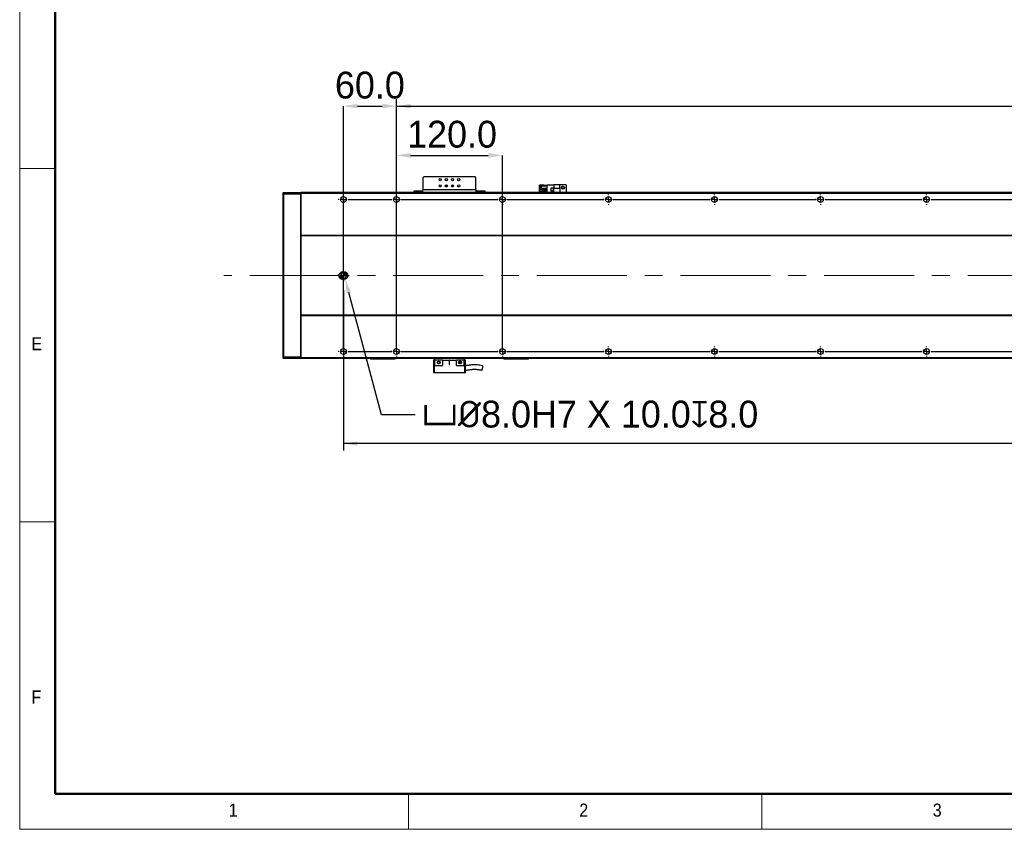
# Model space of a CAD drawing. Header units: millimetres. Extents: x 40 to 3331, y 40 to 2336.
# Tile 1 of 11: x 40 to 1154, y 40 to 957. Entities that reach past the tile are written whole.
import ezdxf

# ---------------------------------------------------------------- set-up
doc = ezdxf.new("R2010")
doc.units = ezdxf.units.MM
doc.header["$LTSCALE"] = 8
doc.header["$PDSIZE"] = -1
doc.linetypes.add('CENTERX2', pattern=[20.32, 12.7, -2.54, 2.54, -2.54])
doc.layers.add('DIMNS', color=7, linetype='Continuous')
doc.styles.add('SLDTEXTSTYLE0', font='Gothic.ttf', dxfattribs={"width": 0.913})
doc.styles.add('SLDTEXTSTYLE7', font='txt')
doc.dimstyles.new('SLDDIMSTYLE0', dxfattribs={"dimtxt": 30.4, "dimasz": 16, "dimexe": 0, "dimexo": 0.0625, "dimgap": 7.6, "dimtad": 2, "dimdec": 1, "dimrnd": 1e-09, "dimzin": 4, "dimdsep": 46, "dimtxsty": 'SLDTEXTSTYLE7', "dimsah": 1, "dimcen": 0.09, "dimadec": 0, "dimazin": 1, "dimtfac": 1, "dimtdec": 1, "dimtmove": 0, "dimatfit": 0, "dimfxl": 0, "dimfrac": 2, "dimtolj": 1, "dimtzin": 12, "dimarcsym": 0})
doc.dimstyles.new('SLDDIMSTYLE1', dxfattribs={"dimtxt": 30.4, "dimasz": 16, "dimexe": 0, "dimexo": 0.0625, "dimgap": 7.6, "dimtad": 2, "dimdec": 1, "dimrnd": 1e-09, "dimzin": 4, "dimdsep": 46, "dimtxsty": 'SLDTEXTSTYLE7', "dimsah": 1, "dimcen": 0.09, "dimadec": 0, "dimazin": 1, "dimtfac": 1, "dimtdec": 1, "dimtofl": 0, "dimtmove": 0, "dimatfit": 3, "dimfxl": 0, "dimfrac": 2, "dimtolj": 1, "dimtzin": 12, "dimarcsym": 0})
doc.dimstyles.new('SLDDIMSTYLE7', dxfattribs={"dimtxt": 30.4, "dimasz": 16, "dimexe": 0, "dimexo": 0.0625, "dimgap": 7.6, "dimtad": 0, "dimtih": 1, "dimtoh": 1, "dimdec": 1, "dimrnd": 1e-09, "dimzin": 4, "dimdsep": 46, "dimtxsty": 'SLDTEXTSTYLE7', "dimsah": 1, "dimcen": 0, "dimadec": 0, "dimazin": 1, "dimtfac": 1, "dimtdec": 1, "dimtofl": 0, "dimtmove": 0, "dimatfit": 3, "dimfxl": 0, "dimfrac": 2, "dimtolj": 1, "dimtzin": 12, "dimarcsym": 0})

# ---------------------------------------------------------------- blocks, each defined once
blk = doc.blocks.new('_D_23')
at = {"layer": 'DIMNS'}
for p, q in [((466.3, 769), (466.3, 866.8)), ((466.3, 858.8), (2386.3, 858.8)), ((2386.3, 769), (2386.3, 866.8))]:
    blk.add_line(p, q, dxfattribs=at)
for points in [[(466.3, 858.8), (482.3, 856.4), (482.3, 861.2)], [(2386.3, 858.8), (2370.3, 861.2), (2370.3, 856.4)]]:
    blk.add_solid(points, dxfattribs=at)
at = {"layer": 'DIMNS', "char_height": 30.4, "attachment_point": 1, "style": 'SLDTEXTSTYLE7'}
for s, insert in [('1920.0', (1162.6, 898.7)), ('=16×120.0(PITCH)', (1281.5, 898.7))]:
    blk.add_mtext(s, dxfattribs=dict(at, insert=insert))
blk = doc.blocks.new('_D_24')
at = {"layer": 'Defpoints', "color": 0}
for p in [(586.3, 803), (466.3, 758.8), (586.3, 581)]:
    blk.add_point(p, dxfattribs=at)
at = {"layer": 'DIMNS', "color": 0, "lineweight": -2}
for p, q in [((466.3, 758.9), (466.3, 803)), ((482.3, 803), (570.3, 803)), ((586.3, 581), (586.3, 803))]:
    blk.add_line(p, q, dxfattribs=at)
at = {"layer": 'DIMNS', "color": 0}
for points in [[(482.3, 805.7), (482.3, 800.4), (466.3, 803)], [(570.3, 805.7), (570.3, 800.4), (586.3, 803)]]:
    blk.add_solid(points, dxfattribs=at)
at = {"layer": 'DIMNS', "color": 0, "insert": (529.3, 842.2), "char_height": 30.4, "attachment_point": 2, "style": 'SLDTEXTSTYLE7'}
blk.add_mtext('\\A1;120.0', dxfattribs=at)
blk = doc.blocks.new('_D_25')
at = {"layer": 'Defpoints', "color": 0}
for p in [(466.3, 858.8), (406.3, 581), (466.3, 581)]:
    blk.add_point(p, dxfattribs=at)
at = {"layer": 'DIMNS', "color": 0, "lineweight": -2}
for p, q in [((406.3, 581), (406.3, 858.8)), ((422.3, 858.8), (450.3, 858.8)), ((466.3, 581), (466.3, 858.8))]:
    blk.add_line(p, q, dxfattribs=at)
at = {"layer": 'DIMNS', "color": 0}
for points in [[(422.3, 861.4), (422.3, 856.1), (406.3, 858.8)], [(450.3, 861.4), (450.3, 856.1), (466.3, 858.8)]]:
    blk.add_solid(points, dxfattribs=at)
at = {"layer": 'DIMNS', "color": 0, "insert": (436.3, 897.8), "char_height": 30.4, "attachment_point": 2, "style": 'SLDTEXTSTYLE7'}
blk.add_mtext('\\A1;60.0', dxfattribs=at)
blk = doc.blocks.new('_D_26')
at = {"layer": 'DIMNS'}
for p, q in [((406.3, 650.3), (406.3, 468.7)), ((2446.3, 656.8), (2446.3, 468.7)), ((2446.3, 476.7), (406.3, 476.7))]:
    blk.add_line(p, q, dxfattribs=at)
for points in [[(406.3, 476.7), (422.3, 474.3), (422.3, 479.1)], [(2446.3, 476.7), (2430.3, 479.1), (2430.3, 474.3)]]:
    blk.add_solid(points, dxfattribs=at)
at = {"layer": 'DIMNS', "insert": (1368.5, 516.6), "char_height": 30.4, "attachment_point": 1, "style": 'SLDTEXTSTYLE7'}
blk.add_mtext('2040.0', dxfattribs=at)
blk = doc.blocks.new('_D_29')
at = {"layer": 'Defpoints', "color": 0}
for p in [(407.3, 667), (408.4, 663.1)]:
    blk.add_point(p, dxfattribs=at)
at = {"layer": 'DIMNS', "color": 0, "lineweight": -2}
for p, q in [((449.4, 509.4), (412.5, 647.6)), ((487.7, 509.4), (449.4, 509.4))]:
    blk.add_line(p, q, dxfattribs=at)
at = {"layer": 'DIMNS', "color": 0}
blk.add_solid([(415.1, 648.3), (409.9, 647), (408.4, 663.1)], dxfattribs=at)
at = {"layer": 'DIMNS', "color": 0, "insert": (495.3, 525.3), "char_height": 30.4, "attachment_point": 1, "style": 'SLDTEXTSTYLE7'}
blk.add_mtext('\\A1;{\\fGDT|b0|i0|c134|p2;v\\fISOCPEUR|b0|i0|c134|p34;%%C}8.0H7 X 10.0{\\fGDT|b0|i0|c134|p2;x}8.0', dxfattribs=at)
blk = doc.blocks.new('SW_CENTERMARKSYMBOL_8')
at = {"layer": 'DIMNS', "color": 0}
for p, q in [((-65.08, 0), (-65.84, 0)), ((-60, 0), (-62.54, 0)), ((-60, 5.08), (-60, 5.84)), ((-60, 0), (-60, 2.54)), ((-60, 0), (-60, -2.54)), ((-60, 0), (-57.46, 0)), ((-54.92, 0), (-5.08, 0)), ((0, 0), (-2.54, 0)), ((0, 5.08), (0, 5.84)), ((0, 0), (0, 2.54)), ((0, 0), (0, -2.54)), ((0, 0), (2.54, 0)), ((5.08, 0), (114.92, 0)), ((120, 5.08), (120, 5.84)), ((120, 0), (120, 2.54)), ((120, 0), (120, 2.54)), ((240, 5.08), (240, 5.84)), ((240, 0), (240, 2.54)), ((240, 0), (240, 2.54)), ((240, 0), (240, 2.54)), ((360, 5.08), (360, 5.84)), ((360, 0), (360, 2.54)), ((360, 0), (360, 2.54)), ((360, 0), (360, 2.54)), ((360, 0), (360, 2.54)), ((480, 5.08), (480, 5.84)), ((480, 0), (480, 2.54)), ((480, 0), (480, 2.54)), ((480, 0), (480, 2.54)), ((480, 0), (480, 2.54)), ((480, 0), (480, 2.54)), ((600, 5.08), (600, 5.84)), ((600, 0), (600, 2.54)), ((600, 0), (600, 2.54)), ((600, 0), (600, 2.54)), ((600, 0), (600, 2.54)), ((600, 0), (600, 2.54)), ((600, 0), (600, 2.54)), ((114.92, 0), (114.16, 0)), ((120, 0), (117.46, 0)), ((120, 0), (117.46, 0)), ((120, 0), (120, -2.54)), ((120, 0), (122.54, 0)), ((120, 0), (120, -2.54)), ((120, 0), (122.54, 0)), ((120, -5.08), (120, -5.84)), ((125.08, 0), (125.84, 0)), ((125.08, 0), (234.92, 0)), ((234.92, 0), (234.16, 0)), ((240, 0), (237.46, 0)), ((240, 0), (237.46, 0)), ((240, 0), (237.46, 0)), ((240, 0), (240, -2.54)), ((240, 0), (242.54, 0)), ((240, 0), (240, -2.54)), ((240, 0), (242.54, 0)), ((240, 0), (240, -2.54)), ((240, 0), (242.54, 0)), ((240, -5.08), (240, -5.84)), ((245.08, 0), (245.84, 0)), ((245.08, 0), (354.92, 0)), ((354.92, 0), (354.16, 0)), ((360, 0), (357.46, 0)), ((360, 0), (357.46, 0)), ((360, 0), (357.46, 0)), ((360, 0), (357.46, 0)), ((360, 0), (360, -2.54)), ((360, 0), (362.54, 0)), ((360, 0), (360, -2.54)), ((360, 0), (362.54, 0)), ((360, 0), (360, -2.54)), ((360, 0), (362.54, 0)), ((360, 0), (360, -2.54)), ((360, 0), (362.54, 0)), ((360, -5.08), (360, -5.84)), ((365.08, 0), (365.84, 0)), ((365.08, 0), (474.92, 0)), ((474.92, 0), (474.16, 0)), ((480, 0), (477.46, 0)), ((480, 0), (477.46, 0)), ((480, 0), (477.46, 0)), ((480, 0), (477.46, 0)), ((480, 0), (477.46, 0)), ((480, 0), (480, -2.54)), ((480, 0), (482.54, 0)), ((480, 0), (480, -2.54)), ((480, 0), (482.54, 0)), ((480, 0), (480, -2.54)), ((480, 0), (482.54, 0)), ((480, 0), (480, -2.54)), ((480, 0), (482.54, 0)), ((480, 0), (480, -2.54)), ((480, 0), (482.54, 0)), ((480, -5.08), (480, -5.84)), ((485.08, 0), (485.84, 0)), ((485.08, 0), (594.92, 0)), ((594.92, 0), (594.16, 0)), ((600, 0), (597.46, 0)), ((600, 0), (597.46, 0)), ((600, 0), (597.46, 0)), ((600, 0), (597.46, 0)), ((600, 0), (597.46, 0)), ((600, 0), (597.46, 0)), ((600, 0), (600, -2.54)), ((600, 0), (602.54, 0)), ((600, 0), (600, -2.54)), ((600, 0), (602.54, 0)), ((600, 0), (600, -2.54)), ((600, 0), (602.54, 0)), ((600, 0), (600, -2.54)), ((600, 0), (602.54, 0)), ((600, 0), (600, -2.54)), ((600, 0), (602.54, 0)), ((600, 0), (600, -2.54)), ((600, 0), (602.54, 0)), ((600, -5.08), (600, -5.84)), ((605.08, 0), (605.84, 0)), ((605.08, 0), (714.92, 0)), ((-65.08, -172), (-65.84, -172)), ((-60, -172), (-62.54, -172)), ((-60, -172), (-60, -169.46)), ((-60, -172), (-60, -174.54)), ((-60, -172), (-57.46, -172)), ((-60, -177.08), (-60, -177.84)), ((-54.92, -172), (-5.08, -172)), ((0, -172), (-2.54, -172)), ((0, -172), (0, -169.46)), ((0, -172), (0, -174.54)), ((0, -172), (2.54, -172)), ((0, -177.08), (0, -177.84)), ((5.08, -172), (5.84, -172))]:
    blk.add_line(p, q, dxfattribs=at)
blk = doc.blocks.new('SW_CENTERMARKSYMBOL_9')
at = {"layer": 'DIMNS', "color": 0}
for p, q in [((-125.08, 0), (-125.84, 0)), ((-120, 0), (-122.54, 0)), ((-120, 5.08), (-120, 5.84)), ((-120, 0), (-120, 2.54)), ((-120, 0), (-120, -2.54)), ((-120, 0), (-117.46, 0)), ((-114.92, 0), (-5.08, 0)), ((-5.08, 0), (-5.84, 0)), ((0, 0), (-2.54, 0)), ((0, 0), (-2.54, 0)), ((0, 5.08), (0, 5.84)), ((0, 0), (0, 2.54)), ((0, 0), (0, 2.54)), ((0, 0), (0, -2.54)), ((0, 0), (2.54, 0)), ((0, 0), (0, -2.54)), ((0, 0), (2.54, 0)), ((5.08, 0), (5.84, 0)), ((5.08, 0), (114.92, 0)), ((120, 5.08), (120, 5.84)), ((120, 0), (120, 2.54)), ((120, 0), (120, 2.54)), ((120, 0), (120, 2.54)), ((240, 5.08), (240, 5.84)), ((240, 0), (240, 2.54)), ((240, 0), (240, 2.54)), ((240, 0), (240, 2.54)), ((240, 0), (240, 2.54)), ((360, 5.08), (360, 5.84)), ((360, 0), (360, 2.54)), ((360, 0), (360, 2.54)), ((360, 0), (360, 2.54)), ((360, 0), (360, 2.54)), ((360, 0), (360, 2.54)), ((480, 5.08), (480, 5.84)), ((480, 0), (480, 2.54)), ((480, 0), (480, 2.54)), ((480, 0), (480, 2.54)), ((480, 0), (480, 2.54)), ((480, 0), (480, 2.54)), ((480, 0), (480, 2.54)), ((-120, -5.08), (-120, -5.84)), ((0, -5.08), (0, -5.84)), ((114.92, 0), (114.16, 0)), ((120, 0), (117.46, 0)), ((120, 0), (117.46, 0)), ((120, 0), (117.46, 0)), ((120, 0), (120, -2.54)), ((120, 0), (122.54, 0)), ((120, 0), (120, -2.54)), ((120, 0), (122.54, 0)), ((120, 0), (120, -2.54)), ((120, 0), (122.54, 0)), ((120, -5.08), (120, -5.84)), ((125.08, 0), (125.84, 0)), ((125.08, 0), (234.92, 0)), ((234.92, 0), (234.16, 0)), ((240, 0), (237.46, 0)), ((240, 0), (237.46, 0)), ((240, 0), (237.46, 0)), ((240, 0), (237.46, 0)), ((240, 0), (240, -2.54)), ((240, 0), (242.54, 0)), ((240, 0), (240, -2.54)), ((240, 0), (242.54, 0)), ((240, 0), (240, -2.54)), ((240, 0), (242.54, 0)), ((240, 0), (240, -2.54)), ((240, 0), (242.54, 0)), ((240, -5.08), (240, -5.84)), ((245.08, 0), (245.84, 0)), ((245.08, 0), (354.92, 0)), ((354.92, 0), (354.16, 0)), ((360, 0), (357.46, 0)), ((360, 0), (357.46, 0)), ((360, 0), (357.46, 0)), ((360, 0), (357.46, 0)), ((360, 0), (357.46, 0)), ((360, 0), (360, -2.54)), ((360, 0), (362.54, 0)), ((360, 0), (360, -2.54)), ((360, 0), (362.54, 0)), ((360, 0), (360, -2.54)), ((360, 0), (362.54, 0)), ((360, 0), (360, -2.54)), ((360, 0), (362.54, 0)), ((360, 0), (360, -2.54)), ((360, 0), (362.54, 0)), ((360, -5.08), (360, -5.84)), ((365.08, 0), (365.84, 0)), ((365.08, 0), (474.92, 0)), ((474.92, 0), (474.16, 0)), ((480, 0), (477.46, 0)), ((480, 0), (477.46, 0)), ((480, 0), (477.46, 0)), ((480, 0), (477.46, 0)), ((480, 0), (477.46, 0)), ((480, 0), (477.46, 0)), ((480, 0), (480, -2.54)), ((480, 0), (482.54, 0)), ((480, 0), (480, -2.54)), ((480, 0), (482.54, 0)), ((480, 0), (480, -2.54)), ((480, 0), (482.54, 0)), ((480, 0), (480, -2.54)), ((480, 0), (482.54, 0)), ((480, 0), (480, -2.54)), ((480, 0), (482.54, 0)), ((480, 0), (480, -2.54)), ((480, 0), (482.54, 0)), ((480, -5.08), (480, -5.84)), ((485.08, 0), (485.84, 0)), ((485.08, 0), (594.92, 0))]:
    blk.add_line(p, q, dxfattribs=at)
blk = doc.blocks.new('SW_CENTERMARKSYMBOL_12')
at = {"layer": 'DIMNS', "color": 0}
for p, q in [((-5.08, 0), (-6.54, 0)), ((0, 0), (-2.54, 0)), ((0, 5.08), (0, 6.54)), ((0, 0), (0, 2.54)), ((0, 0), (0, -2.54)), ((0, 0), (2.54, 0)), ((0, -5.08), (0, -6.54)), ((5.08, 0), (6.54, 0))]:
    blk.add_line(p, q, dxfattribs=at)
blk = doc.blocks.new('SW_DOWELSYMBOL_4')
at = {"linetype": 'Continuous', "lineweight": 18}
h = blk.add_hatch(color=0, dxfattribs=at)
edge = h.paths.add_edge_path(flags=0)
edge.add_arc((0, 0), 4, 180, 270)
edge.add_line((0, -4), (0, 0))
edge.add_line((0, 0), (-4, 0))
h = blk.add_hatch(color=0, dxfattribs=at)
edge = h.paths.add_edge_path(flags=0)
edge.add_arc((0, 0), 4, 0, 90)
edge.add_line((0, 4), (0, 0))
edge.add_line((0, 0), (4, 0))
at = {"layer": 'DIMNS', "color": 0}
blk.add_circle((0, 0), 4, dxfattribs=at)
blk = doc.blocks.new('SW_DOWELSYMBOL_5')
at = {"linetype": 'Continuous', "lineweight": 18}
h = blk.add_hatch(color=0, dxfattribs=at)
edge = h.paths.add_edge_path(flags=0)
edge.add_arc((0, 0), 4, 180, 270)
edge.add_line((0, -4), (0, 0))
edge.add_line((0, 0), (-4, 0))
h = blk.add_hatch(color=0, dxfattribs=at)
edge = h.paths.add_edge_path(flags=0)
edge.add_arc((0, 0), 4, 0, 90)
edge.add_line((0, 4), (0, 0))
edge.add_line((0, 0), (4, 0))
at = {"layer": 'DIMNS', "color": 0}
blk.add_circle((0, 0), 4, dxfattribs=at)

msp = doc.modelspace()

# ---------------------------------------------------------------- linework, layer by layer
at = {"color": 7, "linetype": 'Continuous', "lineweight": 18}
for p, q in [((40, 2336), (40, 40)), ((80, 2296), (80, 80)), ((40, 788), (80, 788)), ((80, 388), (40, 388)), ((80, 80), (3280, 80)), ((480, 40), (480, 80)), ((880, 80), (880, 40)), ((984, 80), (3280, 80)), ((40, 40), (3320, 40))]:
    msp.add_line(p, q, dxfattribs=at)
at = {"color": 7, "linetype": 'Continuous', "lineweight": 50}
for p, q in [((80, 2296), (80, 80)), ((80, 80), (3280, 80))]:
    msp.add_line(p, q, dxfattribs=at)
at = {"color": 7, "linetype": 'Continuous', "lineweight": 25}
for p, q in [((497.3486931, 778.7713308), (496.3486762, 777.7713288)), ((496.3486762, 777.7713288), (496.3486762, 763.9713336)), ((555.3486914, 778.7713308), (497.3486931, 778.7713308)), ((556.3486786, 777.7713288), (555.3486914, 778.7713308)), ((556.3486786, 763.9713336), (556.3486786, 777.7713288)), ((628.6486954, 769.4713298), (628.3486755, 769.1713322)), ((628.6486954, 769.1713322), (628.3486755, 769.1713322)), ((628.3486755, 760.9713275), (628.3486755, 769.1713322)), ((628.6486954, 769.4713298), (628.7729413, 769.4713298)), ((628.7729413, 769.4713298), (628.6486954, 769.1713322)), ((633.0486805, 769.1713322), (628.6486954, 769.1713322)), ((628.6486954, 769.1713322), (628.6486954, 760.9713275)), ((628.7729413, 769.4713298), (633.0486805, 769.4713298)), ((633.0486805, 768.5313273), (633.0486805, 769.4713298)), ((633.0486805, 769.4713298), (636.8486852, 769.4713298)), ((636.8486852, 760.9713275), (636.8486852, 769.7713274)), ((636.8486852, 769.7713274), (644.3986864, 769.7713274)), ((651.3486774, 769.7713274), (644.3986864, 769.7713274)), ((644.3986864, 769.7713274), (644.3986864, 765.4713292)), ((651.3486774, 765.4713292), (651.3486774, 769.7713274)), ((658.3486766, 769.7713274), (651.3486774, 769.7713274)), ((658.3486766, 769.7713274), (658.3486766, 760.9713275)), ((338.3486838, 760.6713299), (338.648674, 760.9713275)), ((338.3486838, 758.8470701), (338.3486838, 760.6713299)), ((338.3486838, 758.8470701), (338.648674, 758.9713309)), ((338.3486838, 575.0955913), (338.3486838, 758.8470701)), ((338.648674, 760.9713275), (338.648674, 758.9713309)), ((338.648674, 760.9713275), (358.0486745, 760.9713275)), ((338.648674, 758.9713309), (338.648674, 574.9713305)), ((358.0486745, 758.9713309), (338.648674, 758.9713309)), ((358.0486745, 758.9713309), (358.0486745, 760.9713275)), ((358.3486647, 760.6713299), (358.0486745, 760.9713275)), ((358.0486745, 574.9713305), (358.0486745, 758.9713309)), ((358.3486647, 758.8470701), (358.0486745, 758.9713309)), ((2494.3486423, 760.9713275), (358.3486647, 760.9713275)), ((358.3486647, 760.9713275), (358.3486647, 759.9713329)), ((2494.3486423, 759.9713329), (358.3486647, 759.9713329)), ((358.3486647, 759.9713329), (358.3486647, 712.4713298)), ((486.3486857, 760.9713275), (486.3486857, 762.9713315)), ((486.3486857, 762.9713315), (487.3486728, 762.9713315)), ((487.3486728, 762.9713315), (487.3486728, 760.9713275)), ((487.3486728, 762.9713315), (495.348689, 762.9713315)), ((495.348689, 762.9713315), (495.348689, 760.9713275)), ((496.3486762, 762.9713315), (495.348689, 762.9713315)), ((556.3486786, 763.9713336), (496.3486762, 763.9713336)), ((496.3486762, 760.9713275), (496.3486762, 763.9713336)), ((556.3486786, 763.9713336), (556.3486786, 760.9713275)), ((557.3486955, 762.9713315), (556.3486786, 762.9713315)), ((557.3486955, 762.9713315), (557.3486955, 760.9713275)), ((557.3486955, 762.9713315), (565.3486819, 762.9713315)), ((565.3486819, 760.9713275), (565.3486819, 762.9713315)), ((565.3486819, 762.9713315), (566.348669, 762.9713315)), ((566.348669, 762.9713315), (566.348669, 760.9713275)), ((630.6486697, 768.5313273), (636.8486852, 768.5313273)), ((630.6486697, 766.0313297), (630.6486697, 768.5313273)), ((630.6486697, 766.0313297), (636.8486852, 766.0313297)), ((630.6486697, 763.4913299), (630.6486697, 764.991333)), ((630.6486697, 764.991333), (636.8486852, 764.991333)), ((630.6486697, 763.4913299), (636.8486852, 763.4913299)), ((630.6486697, 760.9713275), (630.6486697, 762.4513332)), ((630.6486697, 762.4513332), (636.8486852, 762.4513332)), ((633.0486805, 764.991333), (633.0486805, 766.0313297)), ((633.0486805, 762.4513332), (633.0486805, 763.4913299)), ((644.1486747, 766.0713319), (640.9486801, 766.0713319)), ((640.9486801, 766.0713319), (640.9486801, 762.8713299)), ((640.9486801, 762.8713299), (644.1486747, 762.8713299)), ((644.0486879, 765.9713302), (641.0486967, 765.9713302)), ((641.0486967, 765.9713302), (641.0486967, 762.9713315)), ((641.0486967, 762.9713315), (644.0486879, 762.9713315)), ((644.0486879, 762.9713315), (644.0486879, 765.9713302)), ((644.1486747, 762.8713299), (644.1486747, 766.0713319)), ((651.3486774, 765.4713292), (644.3986864, 765.4713292)), ((644.3986864, 760.9713275), (644.3986864, 765.4713292)), ((651.3486774, 765.4713292), (651.3486774, 760.9713275)), ((2494.3486423, 712.4713298), (358.3486647, 712.4713298)), ((358.3486647, 712.4713298), (358.3486647, 711.9713288)), ((2494.3486423, 711.9713288), (358.3486647, 711.9713288)), ((358.3486647, 711.9713288), (358.3486647, 621.9713289)), ((407.3486895, 670.9713304), (405.3486557, 670.9713304)), ((405.3486557, 662.9713305), (407.3486895, 662.9713305)), ((2494.3486423, 621.9713289), (358.3486647, 621.9713289)), ((358.3486647, 621.9713289), (358.3486647, 621.4713316)), ((2494.3486423, 621.4713316), (358.3486647, 621.4713316)), ((358.3486647, 621.4713316), (358.3486647, 573.9713285)), ((338.3486838, 573.2713316), (338.3486838, 575.0955913)), ((338.3486838, 575.0955913), (338.648674, 574.9713305)), ((338.3486838, 573.2713316), (338.648674, 572.9713339)), ((338.648674, 574.9713305), (338.648674, 572.9713339)), ((338.648674, 574.9713305), (358.0486745, 574.9713305)), ((358.0486745, 572.9713339), (338.648674, 572.9713339)), ((358.3486647, 575.0955913), (358.0486745, 574.9713305)), ((358.0486745, 572.9713339), (358.0486745, 574.9713305)), ((358.3486647, 573.2713316), (358.0486745, 572.9713339)), ((2494.3486423, 573.9713285), (358.3486647, 573.9713285)), ((358.3486647, 573.9713285), (358.3486647, 572.9713339)), ((2494.3486423, 572.9713339), (358.3486647, 572.9713339)), ((436.8486971, 572.7713305), (436.8486971, 572.9713339)), ((436.8486971, 572.7713305), (437.8486843, 572.7713305)), ((436.8486971, 572.7713305), (437.1486873, 572.4713329)), ((437.97296, 572.4713329), (437.1486873, 572.4713329)), ((437.8486843, 572.9713339), (437.8486843, 572.7713305)), ((437.97296, 572.4713329), (437.8486843, 572.7713305)), ((437.8486843, 572.7713305), (463.8486774, 572.7713305)), ((463.7244315, 572.4713329), (437.97296, 572.4713329)), ((463.7244315, 572.4713329), (463.8486774, 572.7713305)), ((464.5486743, 572.4713329), (463.7244315, 572.4713329)), ((463.8486774, 572.7713305), (463.8486774, 572.9713339)), ((463.8486774, 572.7713305), (464.8486943, 572.7713305)), ((464.5486743, 572.4713329), (464.8486943, 572.7713305)), ((464.8486943, 572.9713339), (464.8486943, 572.7713305)), ((508.3486707, 571.0713316), (508.3486707, 556.6713337)), ((509.548691, 571.0713316), (508.3486707, 571.0713316)), ((509.3486876, 571.0713316), (509.3486876, 572.9713339)), ((509.548691, 571.0713316), (509.548691, 565.0713269)), ((518.3486909, 571.0713316), (509.548691, 571.0713316)), ((518.3486909, 571.0713316), (526.0986955, 571.0713316)), ((518.3486909, 571.0713316), (518.3486909, 565.0713269)), ((526.598689, 571.0713316), (526.0986955, 571.0713316)), ((526.0986955, 571.0713316), (526.0986955, 566.3213331)), ((526.598689, 571.0713316), (534.3486936, 571.0713316)), ((526.598689, 566.3213331), (526.598689, 571.0713316)), ((534.3486936, 565.0713269), (534.3486936, 571.0713316)), ((543.1486935, 571.0713316), (534.3486936, 571.0713316)), ((537.7268166, 569.5230488), (537.9260153, 569.6391437)), ((537.7268166, 569.5230488), (537.8942163, 569.6206141)), ((539.3579573, 569.1225503), (539.4892366, 568.7185425)), ((543.1486935, 565.0713269), (543.1486935, 571.0713316)), ((544.348684, 571.0713316), (543.1486935, 571.0713316)), ((543.3486969, 571.0713316), (543.3486969, 572.9713339)), ((544.348684, 556.6713337), (544.348684, 571.0713316)), ((587.8486902, 572.7713305), (587.8486902, 572.9713339)), ((587.8486902, 572.7713305), (588.1486804, 572.4713329)), ((587.8486902, 572.7713305), (588.8486774, 572.7713305)), ((588.972953, 572.4713329), (588.1486804, 572.4713329)), ((588.8486774, 572.9713339), (588.8486774, 572.7713305)), ((588.8486774, 572.7713305), (614.8486704, 572.7713305)), ((588.972953, 572.4713329), (588.8486774, 572.7713305)), ((614.7244246, 572.4713329), (588.972953, 572.4713329)), ((614.7244246, 572.4713329), (614.8486704, 572.7713305)), ((615.5486972, 572.4713329), (614.7244246, 572.4713329)), ((614.8486704, 572.7713305), (614.8486704, 572.9713339)), ((614.8486704, 572.7713305), (615.8486874, 572.7713305)), ((615.5486972, 572.4713329), (615.8486874, 572.7713305)), ((615.8486874, 572.9713339), (615.8486874, 572.7713305)), ((509.548691, 565.0713269), (509.3486876, 565.0713269)), ((509.3486876, 556.6713337), (509.3486876, 565.0713269)), ((509.548691, 565.0713269), (518.3486909, 565.0713269)), ((534.3486936, 565.0713269), (543.1486935, 565.0713269)), ((543.3486969, 565.0713269), (543.1486935, 565.0713269)), ((543.3486969, 565.0713269), (543.3486969, 556.6713337)), ((509.3486876, 556.6713337), (508.3486707, 556.6713337)), ((543.3486969, 556.6713337), (509.3486876, 556.6713337)), ((544.348684, 556.6713337), (543.3486969, 556.6713337))]:
    msp.add_line(p, q, dxfattribs=at)
at = {"color": 8, "linetype": 'Continuous', "lineweight": 25}
for p, q in [((524.0986914, 768.4713278), (521.5986938, 768.4713278)), ((531.0986907, 768.4713278), (528.5986931, 768.4713278))]:
    msp.add_line(p, q, dxfattribs=at)
at = {"color": 7, "linetype": 'Continuous', "lineweight": 25}
for centre, radius in [((515.8486833, 775.4713306), 1.25), ((515.8486833, 768.4713306), 1.25), ((522.8486833, 775.4713306), 1.25), ((522.8486833, 768.4713306), 1.25), ((529.8486833, 775.4713306), 1.25), ((529.8486833, 768.4713306), 1.25), ((536.8486833, 775.4713306), 1.25), ((536.8486833, 768.4713306), 1.25), ((654.8486833, 766.4713306), 1.75), ((654.8486833, 766.4713306), 1.25), ((406.3486833, 752.9713306), 3.3), ((466.3486833, 752.9713306), 3.3), ((586.3486833, 752.9713306), 3.3), ((706.3486833, 752.9713306), 3.3), ((826.3486833, 752.9713306), 3.3), ((946.3486833, 752.9713306), 3.3), ((1066.3486833, 752.9713306), 3.3), ((406.3486833, 580.9713306), 3.3), ((466.3486833, 580.9713306), 3.3), ((586.3486833, 580.9713306), 3.3), ((706.3486833, 580.9713306), 3.3), ((826.3486833, 580.9713306), 3.3), ((946.3486833, 580.9713306), 3.3), ((1066.3486833, 580.9713306), 3.3), ((514.3486833, 568.5713306), 1.6), ((538.3486833, 568.5713306), 1.6)]:
    msp.add_circle(centre, radius, dxfattribs=at)
for centre, radius, start, end in [((654.8486833, 759.4713306), 1.75, 58.9972808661, 121.0027191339), ((405.3486833, 666.9713306), 4, 90, 270), ((407.3486833, 666.9713306), 4, 270, 90), ((526.3486833, 566.3213306), 0.25, 180, 360)]:
    msp.add_arc(centre, radius, start, end, dxfattribs=at)
for points, knots in [([(515.4892177, 568.7185425), (515.5084917, 568.5899812), (515.5472275, 568.3316065), (515.4403566, 567.9414053), (515.2182371, 567.5955804), (514.8823372, 567.3291184), (514.464422, 567.1785176), (514.0067922, 567.1712256), (513.5718163, 567.3021822), (513.3405207, 567.4843907), (513.2318408, 567.5700057)], [0, 0, 0, 0, 0.1147371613, 0.2305916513, 0.3509258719, 0.4758242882, 0.6054500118, 0.7393969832, 0.8775493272, 1, 1, 1, 1]), ([(514.3303246, 569.8708046), (514.4721985, 569.8437663), (514.7553286, 569.7898074), (515.1088822, 569.5371321), (515.2882284, 569.288145), (515.3496749, 569.1422427), (515.3579683, 569.1225503)], [0, 0, 0, 0, 0.32231323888, 0.64322344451, 0.95184577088, 1, 1, 1, 1]), ([(538.3486719, 569.7213311), (538.2327039, 569.711122), (538.0007647, 569.6907035), (537.6844559, 569.5304191), (537.4284767, 569.2905082), (537.2561223, 568.9832398), (537.1829817, 568.6391155), (537.2157124, 568.2886724), (537.3514118, 567.9639622), (537.5776664, 567.6943956), (537.8739773, 567.5045007), (538.2134008, 567.4115194), (538.5651456, 567.4238903), (538.8970817, 567.5404728), (539.1797202, 567.750782), (539.3848921, 568.0353514), (539.5033868, 568.3695722), (539.4939533, 568.6022193), (539.4892366, 568.7185425)], [0, 0, 0, 0, 0.06249795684, 0.12499760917, 0.18749714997, 0.24999566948, 0.31249590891, 0.37499506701, 0.43749671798, 0.49999564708, 0.56249738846, 0.62499872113, 0.68749978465, 0.7499993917, 0.81249710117, 0.8749975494, 0.93749894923, 1, 1, 1, 1]), ([(539.4892366, 568.7185425), (539.5084979, 568.589981), (539.5472084, 568.3316051), (539.4403479, 567.9414054), (539.2182255, 567.5955805), (538.8823263, 567.329118), (538.4644115, 567.178519), (538.0067887, 567.1712204), (537.5718234, 567.3021973), (537.3405202, 567.4843918), (537.2318298, 567.5700057)], [0, 0, 0, 0, 0.1147366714, 0.2305913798, 0.3509258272, 0.4758244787, 0.6054504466, 0.7393976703, 0.8775418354, 1, 1, 1, 1]), ([(538.3303136, 569.8708046), (538.4721875, 569.8437663), (538.7553177, 569.7898074), (539.1088712, 569.5371321), (539.2882175, 569.288145), (539.3496639, 569.1422427), (539.3579573, 569.1225503)], [0, 0, 0, 0, 0.32231323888, 0.64322344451, 0.95184577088, 1, 1, 1, 1]), ([(563.6612446, 564.8635674), (562.6911741, 565.0184488), (560.880335, 565.3075671), (558.4115585, 565.6912385), (556.3529005, 565.8599972), (554.499024, 565.898885), (552.4663511, 565.8181679), (550.6350042, 565.6113608), (549.1243323, 565.3939275), (548.1146038, 565.2428577), (547.0720455, 565.091345), (546.009231, 564.9725151), (545.0913817, 564.8950456), (544.5420998, 564.9284052), (544.348684, 564.9401519)], [0, 0, 0, 0, 0.1557751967, 0.2907869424, 0.3967690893, 0.4749909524, 0.5735889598, 0.7047468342, 0.754689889, 0.8070862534, 0.861207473, 0.915954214, 0.9704053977, 1, 1, 1, 1]), ([(544.348684, 559.9549461), (544.5838427, 559.9465301), (545.3016612, 559.9208405), (546.4469913, 560.0090119), (548.1284437, 560.20216), (549.8276809, 560.4707901), (551.5044741, 560.7007346), (552.9526131, 560.8460362), (554.6392798, 560.9316277), (556.5495967, 560.8687186), (558.5874827, 560.644507), (560.6970534, 560.2871704), (562.2441002, 560.0497603), (563.0904705, 559.9198762)], [0, 0, 0, 0, 0.0368682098, 0.112539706, 0.1785183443, 0.3028051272, 0.3842704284, 0.444529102, 0.530287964, 0.6473399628, 0.7447474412, 0.8603544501, 1, 1, 1, 1]), ([(563.0960734, 559.9645648), (563.1305985, 559.9506012), (563.2286464, 559.9109461), (563.4213501, 560.1777524), (563.6358052, 560.6763077), (563.8235104, 561.3729408), (563.9636666, 562.1794089), (564.0412153, 563.0185924), (564.045326, 563.7985891), (563.9719051, 564.4146774), (563.8399727, 564.802939), (563.717026, 564.8333342), (563.661036, 564.8471761)], [0, 0, 0, 0, 0.0574058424, 0.1630267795, 0.2664668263, 0.369977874, 0.4747887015, 0.5815855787, 0.6902317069, 0.7997763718, 0.9088180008, 1, 1, 1, 1])]:
    msp.add_open_spline(points, degree=3, knots=knots, dxfattribs=at)
at = {"layer": 'DIMNS', "linetype": 'CENTERX2', "lineweight": 18}
msp.add_line((2515.1486833, 666.9713306), (270.8585861, 666.9713306), dxfattribs=at)

# ---------------------------------------------------------------- block references
at = {"layer": 'DIMNS'}
for name, p in [('SW_CENTERMARKSYMBOL_8', (466.3486833, 752.9713306)), ('SW_CENTERMARKSYMBOL_12', (406.3486833, 666.9713306)), ('SW_DOWELSYMBOL_4', (405.3486833, 666.9713306)), ('SW_DOWELSYMBOL_5', (407.3486833, 666.9713306)), ('SW_CENTERMARKSYMBOL_9', (586.3486833, 580.9713306))]:
    msp.add_blockref(name, p, dxfattribs=at)

# ---------------------------------------------------------------- texts
at = {"color": 7, "linetype": 'Continuous', "lineweight": 0, "char_height": 14.8166667, "attachment_point": 1, "style": 'SLDTEXTSTYLE0'}
for s, insert in [('E', (53.3333333, 597.1704528)), ('F', (53.3333333, 197.1704528)), ('1', (276.6666667, 69.1704848)), ('2', (673.3333333, 69.1704848)), ('3', (1073.3333333, 69.1704848))]:
    msp.add_mtext(s, dxfattribs=dict(at, insert=insert))

# ---------------------------------------------------------------- dimensions: what is measured, and where the dimension line sits
at = {"layer": 'DIMNS'}
for base, p1, p2, dimstyle, picture, middle in [((466.3486833, 858.7713306), (406.3486833, 580.9713306), (466.3486833, 580.9713306), 'SLDDIMSTYLE0', '_D_25', (436.3486833, 858.7713306)), ((586.3486833, 803.0263055), (466.3486833, 758.8113306), (586.3486833, 580.9713306), 'SLDDIMSTYLE0', '_D_24', (529.3046301, 803.0263055)), ((406.3486833, 476.6712275), (2446.3486833, 666.9713306), (406.3486833, 660.4313306), 'SLDDIMSTYLE1', '_D_26', (1427.9274927, 476.6712275))]:
    dim = msp.add_linear_dim(base=base, p1=p1, p2=p2, dimstyle=dimstyle, dxfattribs=at)
    dim.commit()
    dim.dimension.update_dxf_attribs({"geometry": picture, "text_midpoint": middle, "dimtype": 160})
dim = msp.add_linear_dim(base=(2386.3486833, 858.7713306), p1=(466.3486833, 758.8113306), p2=(2386.3486833, 758.8113306), text='<>=16×120.0(PITCH)', dimstyle='SLDDIMSTYLE1', dxfattribs=at)
dim.commit()
dim.dimension.update_dxf_attribs({"geometry": '_D_23', "text_midpoint": (1387.4104964, 858.7713306), "dimtype": 160})
dim = msp.add_radius_dim(center=(407.3486833, 666.9713306), mpoint=(408.3791391, 663.1063389), text='{\\fGDT|b0|i0|c134|p2;v\\fISOCPEUR|b0|i0|c134|p34;%%C}8.0H7 X 10.0{\\fGDT|b0|i0|c134|p2;x}8.0', dimstyle='SLDDIMSTYLE7', override={"dimpost": '<>'}, dxfattribs=at)
dim.commit()
dim.dimension.update_dxf_attribs({"geometry": '_D_29', "text_midpoint": (708.11169, 509.4112186), "dimtype": 164})

doc.saveas('drawing.dxf')
